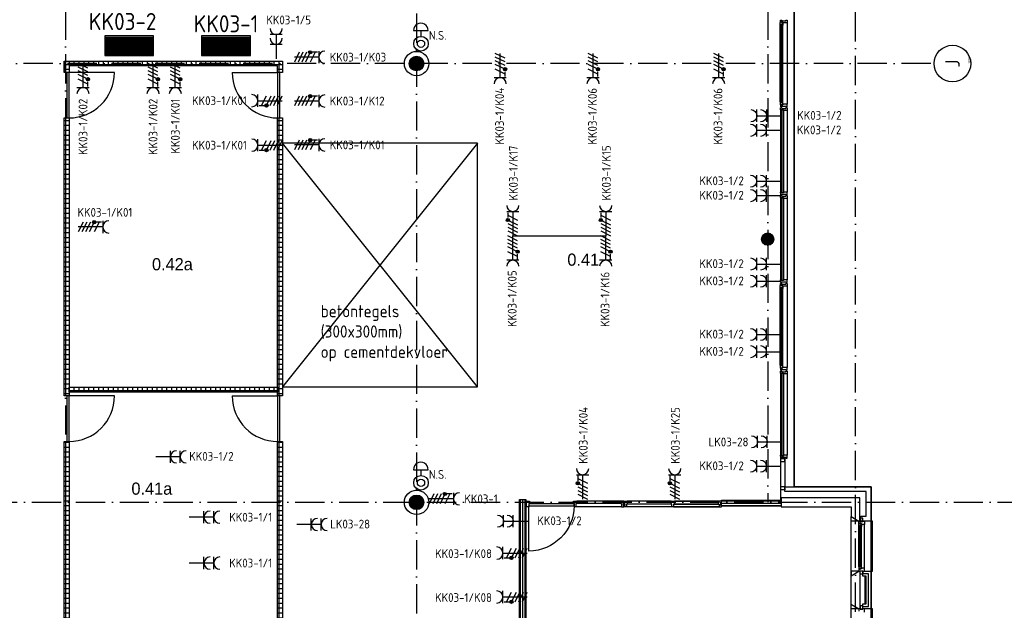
# Model space of a CAD drawing. Header units: millimetres. Extents: x -6587 to 112885, y 244 to 84344.
# Tile 44 of 47: x 66955 to 87145, y 55554 to 67669. Entities that reach past the tile are written whole.
import ezdxf
from ezdxf.enums import TextEntityAlignment as Align

# ---------------------------------------------------------------- set-up
doc = ezdxf.new("R2010")
doc.units = ezdxf.units.MM
doc.header["$LTSCALE"] = 100
doc.linetypes.add('DASHDOT', pattern=[9, 6, -1.5, 0, -1.5])
doc.layers.get('0').update_dxf_attribs({"linetype": 'CONTINUOUS'})
for name, color, linetype in [('AL$7----_STRAMIEN', 1, 'DASHDOT'), ('ALN-----_BLOCKNAAM', 2, 'CONTINUOUS'), ('BOUW', 8, 'CONTINUOUS'), ('EB62203-_ATTRIB', 2, 'CONTINUOUS'), ('EB62205-_ATTRIB', 2, 'CONTINUOUS'), ('EB62208-_ATTRIB', 2, 'CONTINUOUS'), ('EB63103-_ATTRIB', 2, 'CONTINUOUS'), ('EB6441--_ATTRIB', 2, 'CONTINUOUS'), ('EL62203-_KRACHT-WCD230', 3, 'CONTINUOUS'), ('EL62205-_KRACHT-KAST', 3, 'CONTINUOUS'), ('EL62208-_KRACHT-WCD400', 3, 'CONTINUOUS'), ('EL62209-_KRACHT-ASP400', 3, 'CONTINUOUS'), ('EL63103-_LICHT-WCD230V', 3, 'CONTINUOUS'), ('EL6441--_DATACOM', 3, 'CONTINUOUS')]:
    doc.layers.add(name, color=color, linetype=linetype)
doc.styles.add('1_8', font='iso', dxfattribs={"width": 0.7, "height": 1.8})
doc.styles.add('3_5', font='iso', dxfattribs={"height": 3.5})
doc.styles.add('BURO-025', font='BUROFONT.shx', dxfattribs={"height": 250})
doc.styles.add('NORATT', font='isocp.shx')
doc.styles.get("Standard").update_dxf_attribs({"font": 'iso.shx'})
pattern_1 = [(0, (-1424.84, -3097.34), (0, 100), []), (90, (-1424.84, -3097.34), (-100, 6e-15), [])]

# ---------------------------------------------------------------- blocks, each defined once
blk = doc.blocks.new('ES3W2A')
at = {"ltscale": 0.5}
for p, q in [((1.25, 2), (-1.25, 2)), ((1.25, 0), (-1.25, 0)), ((0, 2), (0, -3))]:
    blk.add_line(p, q, dxfattribs=at)
for centre in [(0, 3.25), (0, 1.25)]:
    blk.add_arc(centre, 1.25, 180, 0, dxfattribs=at)
at = {"ltscale": 0.5, "style": '1_8'}
for tag, flags, p in [('VERMOGEN', 9, (-2.5, 5)), ('GROEP', 8, (0, 5)), ('SCHAK', 8, (2.5, 5)), ('GELIJK', 9, (5, 5)), ('TAL', 8, (2.5, 5)), ('KAST', 9, (7, 5))]:
    blk.add_attdef(tag, text='', height=1.8, rotation=90, dxfattribs=dict(at, flags=flags)).set_placement(p, align=Align.MIDDLE_CENTER)
at = {"ltscale": 0.5, "style": '1_8', "width": 0.7, "flags": 8}
blk.add_attdef('DOEL', text='', height=1.8, rotation=90, dxfattribs=at).set_placement((-2.5, 5), align=Align.MIDDLE_LEFT)
at = {"ltscale": 0.5, "style": '1_8', "flags": 9}
blk.add_attdef('M_CODE', text='', height=1.8, dxfattribs=at).set_placement((0, 0), align=Align.MIDDLE_CENTER)
blk = doc.blocks.new('ES111261')
for p, q in [((-5, 1.75), (5, 1.75)), ((-5, 1.5), (5, 1.5)), ((-5, 1.25), (5, 1.25)), ((-5, 1), (5, 1)), ((-5, 0.75), (5, 0.75)), ((-5, 0.5), (5, 0.5)), ((-5, 0.25), (5, 0.25)), ((-5, 0), (5, 0)), ((-5, -0.25), (5, -0.25)), ((-5, -0.5), (5, -0.5)), ((-5, -0.75), (5, -0.75)), ((-5, -1), (5, -1)), ((-5, -1.25), (5, -1.25)), ((-5, -1.5), (5, -1.5)), ((-5, -1.75), (5, -1.75)), ((-5, -2), (5, -2))]:
    blk.add_line(p, q)
blk.add_lwpolyline([(-5, -2), (5, -2), (5, 2), (-5, 2)], close=True)
for tag, height, style, flags, p in [('GROEPI', 1.8, '1_8', 9, (0, 9.5)), ('GROEP', 1.8, '1_8', 8, (0, 7.5)), ('CODE', 3.5, '3_5', 8, (0, 4.5)), ('M_CODE', 1.8, '1_8', 9, (0, 0)), ('KAST', 1.8, '1_8', 9, (0, -3.5)), ('VERMOGEN', 1.8, '1_8', 9, (0, -5.5)), ('DOEL', 1.8, '1_8', 9, (0, -7.5)), ('VERMOGENI', 1.8, '1_8', 9, (0, -9.5)), ('DOELI', 1.8, '1_8', 9, (0, -11.5))]:
    blk.add_attdef(tag, text='', height=height, dxfattribs=dict(style=style, flags=flags)).set_placement(p, align=Align.MIDDLE_CENTER)
at = {"style": '1_8', "flags": 9}
blk.add_attdef('RUIMTE', text='', height=1.8, dxfattribs=at).set_placement((0, -9.5), align=Align.MIDDLE)
blk = doc.blocks.new('ES111454')
for p, q in [((-1.51, 2.61), (1.49, 2.61)), ((-0.01, 2.61), (-0.01, 1.44))]:
    blk.add_line(p, q)
for radius in [1.5, 0.75]:
    blk.add_circle((0.01, -0.08), radius)
blk.add_arc((-0.01, 2.64), 1.5, 358.854, 181.146)
at = {"style": '1_8'}
for tag, flags, p in [('NUMMER', 8, (0.01, 5.42)), ('CODE', 8, (0.01, 2.92)), ('M_CODE', 9, (0.01, -0.08))]:
    blk.add_attdef(tag, text='', height=2, dxfattribs=dict(at, flags=flags)).set_placement(p, align=Align.MIDDLE)
blk = doc.blocks.new('ES2W4A')
at = {"color": 0, "ltscale": 0.5}
for p, q in [((-1.25, 2), (1.25, 2)), ((0, 2), (0, -3))]:
    blk.add_line(p, q, dxfattribs=at)
at = {"color": 0}
for p, q in [((-1.25, 2), (1.25, 2)), ((0, 2), (0, -3))]:
    blk.add_line(p, q, dxfattribs=at)
at = {"color": 1, "ltscale": 0.5}
for p, q in [((-1.2, -0.02), (-1.2, 0.52)), ((-1.07, -0.08), (-1.07, 0.58)), ((-1, 1.75), (-1, 0.75)), ((-1, 1.25), (1, 0.25)), ((-1, 0.25), (1, -0.75)), ((-0.93, -0.08), (-0.93, 0.58)), ((-0.8, -0.02), (-0.8, 0.52)), ((-1, -0.5), (1, -1.5)), ((-1, -1.25), (1, -2.25)), ((-1, -2), (1, -3))]:
    blk.add_line(p, q, dxfattribs=at)
at = {"color": 1}
for p, q in [((-1.2, -0.02), (-1.2, 0.52)), ((-1.07, -0.08), (-1.07, 0.58)), ((-1, 1.75), (-1, 0.75)), ((-1, 1.25), (1, 0.25)), ((-1, 0.25), (1, -0.75)), ((-0.93, -0.08), (-0.93, 0.58)), ((-0.8, -0.02), (-0.8, 0.52)), ((-1, -0.5), (1, -1.5)), ((-1, -1.25), (1, -2.25)), ((-1, -2), (1, -3))]:
    blk.add_line(p, q, dxfattribs=at)
at = {"color": 1, "ltscale": 0.5}
blk.add_circle((-1, 0.25), 0.333, dxfattribs=at)
at = {"color": 1}
blk.add_circle((-1, 0.25), 0.333, dxfattribs=at)
at = {"color": 0, "ltscale": 0.5}
blk.add_arc((0, 3.25), 1.25, 180, 0, dxfattribs=at)
at = {"color": 0}
blk.add_arc((0, 3.25), 1.25, 180, 0, dxfattribs=at)
at = {"ltscale": 0.5, "style": 'NORATT'}
for tag, flags, p in [('VERMOGEN', 9, (-3.75, 4.25)), ('GROEP', 8, (1.25, 4.25)), ('DOEL', 8, (-1.25, 4.25)), ('KAST', 9, (3.75, 4.25)), ('TAL', 8, (-3.75, 4.25))]:
    blk.add_attdef(tag, text='', height=1.8, rotation=90, dxfattribs=dict(at, flags=flags)).set_placement(p, align=Align.MIDDLE_LEFT)
at = {"style": '1_8'}
for tag, flags, p in [('VERMOGEN', 9, (-3.75, 4.25)), ('GROEP', 8, (1.25, 4.25)), ('DOEL', 8, (-1.25, 4.25)), ('KAST', 9, (3.75, 4.25)), ('TAL', 8, (-3.75, 4.25))]:
    blk.add_attdef(tag, text='', height=1.8, rotation=90, dxfattribs=dict(at, flags=flags)).set_placement(p, align=Align.MIDDLE_LEFT)
at = {"color": 0, "ltscale": 0.5, "style": 'NORATT', "width": 0.7, "flags": 8}
blk.add_attdef('SCHAK', text='', height=1.8, rotation=90, dxfattribs=at).set_placement((3.75, 4.25), align=Align.MIDDLE_LEFT)
at = {"color": 0, "style": '1_8', "width": 0.7, "flags": 8}
blk.add_attdef('SCHAK', text='', height=1.8, rotation=90, dxfattribs=at).set_placement((3.75, 4.25), align=Align.MIDDLE_LEFT)
at = {"ltscale": 0.5, "style": 'NORATT', "flags": 9}
blk.add_attdef('GELIJK', text='', height=1.8, rotation=90, dxfattribs=at).set_placement((5, 5), align=Align.MIDDLE_CENTER)
at = {"style": '1_8', "flags": 9}
blk.add_attdef('GELIJK', text='', height=1.8, rotation=90, dxfattribs=at).set_placement((5, 5), align=Align.MIDDLE_CENTER)
at = {"ltscale": 0.5, "style": 'NORATT', "flags": 9}
blk.add_attdef('M_CODE', text='', height=1.8, dxfattribs=at).set_placement((0, 0), align=Align.MIDDLE_CENTER)
at = {"style": '1_8', "flags": 9}
blk.add_attdef('M_CODE', text='', height=1.8, dxfattribs=at).set_placement((0, 0), align=Align.MIDDLE_CENTER)
blk = doc.blocks.new('BU11467H02')
at = {"linetype": 'Continuous'}
blk.add_lwpolyline([(33.5, 114), (-33.5, 114), (-33.5, 67), (-16.5, 67), (-16.5, 0), (16.5, 0), (16.5, 67), (33.5, 67)], close=True, dxfattribs=at)
blk = doc.blocks.new('1010')
at = {"layer": 'AL$7----_STRAMIEN', "color": 7, "linetype": 'Continuous'}
blk.add_circle((0, 750), 750, dxfattribs=at)
at = {"layer": 'AL$7----_STRAMIEN', "color": 3, "linetype": 'Continuous'}
blk.add_attdef('STR-NAAM', text='', height=600, rotation=360, dxfattribs=at).set_placement((0, 750), align=Align.MIDDLE)
at = {"layer": 'ALN-----_BLOCKNAAM', "linetype": 'Continuous'}
blk.add_text('1010', height=100, dxfattribs=at).set_placement((0, 0))

msp = doc.modelspace()

# ---------------------------------------------------------------- hatches: boundary and pattern name
at = {"layer": 'BOUW'}
h = msp.add_hatch(dxfattribs=at)
h.set_pattern_fill('GEWPBET', color=256, scale=100, angle=90, style=0)
h.set_pattern_definition([(90, (75093.015, 66768.749), (-20, 1e-15), [])])
edge = h.paths.add_edge_path()
edge.add_arc((75093, 66769), 150, 0, 360)
h = msp.add_hatch(dxfattribs=at)
h.set_pattern_fill('TEGEL100', color=256, style=0)
h.set_pattern_definition([(0, (-24.84, -3047.34), (0, 100), []), (90, (-24.84, -3047.34), (-100, 6e-15), [])])
h.paths.add_polyline_path([(67868, 66588), (67868, 66819), (72343, 66819), (72343, 66588), (72243, 66588), (72243, 66719), (67968, 66719), (67968, 66588)])
h = msp.add_hatch(dxfattribs=at)
h.set_pattern_fill('TEGEL100', color=256, style=0)
h.set_pattern_definition([(0, (400.16, -3097.34), (0, 100), []), (90, (400.16, -3097.34), (-100, 6e-15), [])])
h.paths.add_polyline_path([(67868, 59950), (67868, 65654), (67968, 65654), (67968, 59950)])
h = msp.add_hatch(dxfattribs=at)
h.set_pattern_fill('TEGEL100', color=256, style=0)
h.set_pattern_definition(pattern_1)
h.paths.add_polyline_path([(72243, 59950), (72243, 65654), (72343, 65654), (72343, 59950)])
h = msp.add_hatch(dxfattribs=at)
h.set_pattern_fill('GEWPBET', color=256, scale=100, style=0)
h.set_pattern_definition([(0, (-68007.338, 29624.462), (0, 20), [])])
edge = h.paths.add_edge_path()
edge.add_arc((82293, 63169), 125, 0, 360)
h = msp.add_hatch(dxfattribs=at)
h.set_pattern_fill('TEGEL100', color=256, style=0)
h.set_pattern_definition([(0, (-24.84, -6134.77), (0, 100), []), (90, (-24.84, -6134.77), (-100, 6e-15), [])])
h.paths.add_polyline_path([(67968, 60031), (67968, 60131), (72243, 60131), (72243, 60031)])
h = msp.add_hatch(dxfattribs=at)
h.set_pattern_fill('TEGEL100', color=256, style=0)
h.set_pattern_definition([(0, (400.16, -3097.34), (0, 100), []), (90, (400.16, -3097.34), (-100, 6e-15), [])])
h.paths.add_polyline_path([(67868, 53344), (67868, 59016), (67968, 59016), (67968, 53344)])
h = msp.add_hatch(dxfattribs=at)
h.set_pattern_fill('TEGEL100', color=256, style=0)
h.set_pattern_definition(pattern_1)
h.paths.add_polyline_path([(72243, 53344), (72243, 59016), (72343, 59016), (72343, 53344)])
h = msp.add_hatch(dxfattribs=at)
h.set_pattern_fill('GEWPBET', color=256, scale=100, angle=90, style=0)
h.set_pattern_definition([(90, (75093.015, 57768.749), (-20, 1e-15), [])])
edge = h.paths.add_edge_path()
edge.add_arc((75093, 57769), 150, 0, 360)

# ---------------------------------------------------------------- linework, layer by layer
at = {"layer": 'AL$7----_STRAMIEN', "color": 1}
for p, q in [((67893, 77760), (67893, 6018)), ((67893, 77760), (67893, 6018)), ((82293, 77760), (82293, 57769)), ((82293, 77760), (82293, 57769)), ((84093, 6018), (84093, 77760)), ((75093, 77694), (75093, 5952)), ((85638, 66769), (4198, 66769)), ((4198, 57769), (93993, 57769))]:
    msp.add_line(p, q, dxfattribs=at)
at = {"layer": 'BOUW'}
for p, q in [((82833, 75709), (82833, 58089)), ((82833, 58089), (82833, 75709)), ((76343, 60136), (72343, 65136)), ((76343, 65136), (72343, 60136)), ((82553, 60404), (82553, 58734)), ((82592, 58719), (82592, 60419)), ((82592, 60419), (82618, 60419)), ((82618, 60419), (82618, 58719)), ((82692, 60404), (82692, 58734)), ((82553, 58734), (82590, 58734)), ((82553, 58722), (82553, 58734)), ((82558, 58722), (82553, 58722)), ((82620, 58717), (82553, 58717)), ((82553, 58717), (82553, 58678)), ((82553, 58678), (82559, 58678)), ((82553, 58669), (82553, 57829)), ((82553, 58660), (82553, 58604)), ((82643, 58660), (82553, 58660)), ((82553, 58604), (82643, 58604)), ((82558, 58717), (82558, 58722)), ((82590, 58717), (82558, 58717)), ((82559, 58678), (82573, 58678)), ((82573, 58678), (82583, 58678)), ((82573, 58678), (82573, 58678)), ((82583, 58692), (82663, 58692)), ((82583, 58678), (82583, 58692)), ((82590, 58734), (82590, 58717)), ((82618, 58719), (82592, 58719)), ((82620, 58734), (82620, 58717)), ((82673, 58734), (82620, 58734)), ((82643, 58669), (82643, 58024)), ((82643, 58604), (82643, 58660)), ((82663, 58692), (82663, 58678)), ((82663, 58678), (82672, 58678)), ((82672, 58678), (82686, 58678)), ((82672, 58678), (82672, 58678)), ((82681, 58734), (82673, 58734)), ((82685, 58734), (82681, 58734)), ((82692, 58734), (82685, 58734)), ((82686, 58678), (82692, 58678)), ((82692, 58697), (82692, 58734)), ((82692, 58678), (82692, 58697)), ((82553, 58089), (82553, 58033)), ((82643, 58089), (82553, 58089)), ((82553, 58033), (82643, 58033)), ((82643, 58089), (84413, 58089)), ((82643, 58033), (82643, 58089)), ((82643, 57989), (82643, 58089)), ((84313, 57989), (82643, 57989)), ((84413, 58089), (82833, 58089)), ((84313, 57484), (84313, 57989)), ((84413, 8849), (84413, 58089)), ((84413, 58089), (84413, 57384)), ((77207, 53344), (77207, 57829)), ((77207, 57829), (77332, 57829)), ((77222, 53344), (77222, 57829)), ((77270, 53344), (77270, 57829)), ((77317, 53344), (77317, 57829)), ((77332, 57829), (77332, 53344)), ((81347, 57691), (81347, 57816)), ((81347, 57816), (82568, 57816)), ((81347, 57801), (82568, 57801)), ((81347, 57754), (82568, 57754)), ((84183, 57859), (82568, 57859)), ((82568, 57859), (82568, 57679)), ((82568, 57816), (82568, 57691)), ((84183, 57384), (84183, 57859)), ((79396, 57679), (79396, 57730)), ((81347, 57706), (82568, 57706)), ((82568, 57691), (81347, 57691)), ((82568, 57679), (84003, 57679)), ((84003, 57679), (84003, 57476)), ((84003, 57476), (84163, 57384)), ((84003, 57384), (84003, 57476)), ((84003, 57476), (84163, 57384)), ((84003, 56262), (84003, 57476)), ((84163, 57384), (84003, 57384)), ((84163, 57384), (84183, 57384)), ((84163, 57340), (84163, 57384)), ((84163, 57384), (84188, 57384)), ((84188, 57445), (84188, 57374)), ((84244, 57445), (84188, 57445)), ((84188, 57384), (84188, 57374)), ((84188, 57374), (84244, 57374)), ((84188, 57374), (84244, 57374)), ((84203, 57484), (84313, 57484)), ((84203, 57384), (84203, 57484)), ((84413, 57384), (84203, 57384)), ((84244, 57374), (84244, 57445)), ((84244, 57384), (84277, 57384)), ((84244, 57374), (84244, 57384)), ((84277, 57384), (84277, 57317)), ((84443, 57384), (84413, 57384)), ((84443, 56354), (84443, 57384)), ((84160, 57327), (84164, 57330)), ((84160, 57285), (84160, 57327)), ((84201, 57285), (84160, 57285)), ((84160, 56453), (84160, 57285)), ((84162, 57268), (84162, 57285)), ((84162, 57285), (84176, 57285)), ((84176, 57268), (84162, 57268)), ((84199, 57340), (84163, 57340)), ((84164, 57337), (84194, 57337)), ((84164, 57330), (84164, 57337)), ((84176, 57285), (84176, 57268)), ((84178, 57283), (84178, 56455)), ((84199, 57283), (84178, 57283)), ((84194, 57337), (84194, 57314)), ((84194, 57314), (84199, 57314)), ((84199, 57334), (84199, 57340)), ((84214, 57334), (84199, 57334)), ((84199, 57322), (84214, 57322)), ((84199, 57314), (84199, 57322)), ((84199, 56455), (84199, 57283)), ((84201, 57268), (84201, 57285)), ((84214, 57270), (84201, 57268)), ((84214, 57317), (84214, 57334)), ((84214, 57322), (84214, 57317)), ((84214, 57317), (84214, 57270)), ((84277, 57317), (84214, 57317)), ((84214, 56468), (84214, 57270)), ((84277, 56421), (84277, 57317)), ((84003, 56262), (84163, 56354)), ((84003, 56262), (84163, 56354)), ((84003, 56354), (84003, 56262)), ((84163, 56354), (84003, 56354)), ((84160, 56453), (84160, 56411)), ((84201, 56453), (84160, 56453)), ((84160, 56411), (84164, 56408)), ((84162, 56470), (84162, 56453)), ((84176, 56470), (84162, 56470)), ((84162, 56453), (84176, 56453)), ((84163, 56398), (84163, 56354)), ((84199, 56398), (84163, 56398)), ((84163, 56354), (84183, 56354)), ((84163, 56354), (84188, 56354)), ((84164, 56408), (84164, 56401)), ((84164, 56401), (84194, 56401)), ((84176, 56453), (84176, 56470)), ((84178, 56455), (84199, 56455)), ((84183, 56354), (84183, 55584)), ((84188, 56293), (84188, 56364)), ((84188, 56364), (84244, 56364)), ((84188, 56364), (84244, 56364)), ((84188, 56354), (84188, 56364)), ((84194, 56424), (84199, 56424)), ((84194, 56401), (84194, 56424)), ((84199, 56424), (84199, 56416)), ((84199, 56416), (84214, 56416)), ((84199, 56404), (84199, 56398)), ((84214, 56404), (84199, 56404)), ((84201, 56470), (84201, 56453)), ((84214, 56468), (84201, 56470)), ((84214, 56421), (84214, 56468)), ((84214, 56416), (84214, 56421)), ((84214, 56421), (84214, 56404)), ((84277, 56421), (84214, 56421)), ((84244, 56364), (84244, 56293)), ((84244, 56364), (84244, 56354)), ((84244, 56354), (84277, 56354)), ((84244, 56354), (84413, 56354)), ((84244, 56254), (84244, 56354)), ((84277, 56354), (84277, 56421)), ((84413, 56354), (84443, 56354)), ((84413, 56354), (84413, 55584)), ((84003, 55676), (84003, 56262)), ((84183, 56254), (84183, 55684)), ((84244, 56293), (84188, 56293)), ((84363, 56304), (84244, 56304)), ((84363, 56304), (84244, 56304)), ((84313, 56254), (84244, 56254)), ((84283, 56254), (84283, 55684)), ((84313, 55684), (84313, 56254)), ((84363, 55634), (84363, 56304)), ((84363, 55634), (84363, 56304)), ((84003, 54462), (84003, 55676)), ((84003, 55676), (84163, 55584)), ((84003, 55584), (84003, 55676)), ((84163, 55584), (84003, 55676)), ((84163, 55584), (84003, 55584)), ((84163, 55584), (84163, 55534)), ((84183, 55584), (84163, 55584)), ((84188, 55584), (84163, 55584)), ((84188, 55645), (84188, 55574)), ((84244, 55645), (84188, 55645)), ((84188, 55584), (84188, 55584)), ((84188, 55574), (84188, 55584)), ((84244, 55574), (84188, 55574)), ((84188, 55574), (84244, 55574)), ((84244, 55584), (84244, 55684)), ((84244, 55684), (84313, 55684)), ((84244, 55574), (84244, 55645)), ((84244, 55634), (84363, 55634)), ((84244, 55634), (84363, 55634)), ((84244, 55584), (84244, 55574)), ((84277, 55584), (84244, 55584)), ((84413, 55584), (84244, 55584)), ((84277, 55517), (84277, 55584)), ((84443, 55584), (84413, 55584)), ((84443, 54554), (84443, 55584))]:
    msp.add_line(p, q, dxfattribs=at)
for points in [[(82553, 67660), (82582, 67660), (82582, 67646), (82662, 67646), (82662, 67660), (82692, 67660), (82692, 67604), (82604, 67604), (82604, 67613), (82589, 67613), (82589, 67627), (82553, 67627)], [(82550, 67614), (82554, 67617), (82554, 67624), (82584, 67624), (82584, 67601), (82589, 67601), (82589, 67609), (82604, 67609), (82604, 67604), (82604, 67557), (82591, 67555), (82591, 67572), (82550, 67572)], [(82552, 67572), (82566, 67572), (82566, 67555), (82552, 67555)], [(82589, 65968), (82568, 65968), (82568, 67570), (82589, 67570)], [(67868, 66588), (67868, 66819), (72343, 66819), (72343, 66588), (72243, 66588), (72243, 66719), (67968, 66719), (67968, 66588)], [(82550, 65924), (82554, 65921), (82554, 65914), (82584, 65914), (82584, 65937), (82589, 65937), (82589, 65929), (82604, 65929), (82604, 65934), (82604, 65981), (82591, 65983), (82591, 65966), (82550, 65966)], [(82552, 65966), (82566, 65966), (82566, 65983), (82552, 65983)], [(82553, 65878), (82582, 65878), (82582, 65892), (82662, 65892), (82662, 65878), (82692, 65878), (82692, 65934), (82604, 65934), (82604, 65925), (82589, 65925), (82589, 65911), (82553, 65911)], [(82553, 65821), (82553, 65860), (82559, 65860), (82573, 65860), (82573, 65860), (82583, 65860), (82583, 65846), (82663, 65846), (82663, 65860), (82672, 65860), (82672, 65860), (82686, 65860), (82692, 65860), (82692, 65841), (82692, 65804), (82685, 65804), (82681, 65804), (82673, 65804), (82620, 65804), (82620, 65821)], [(82590, 65821), (82558, 65821), (82558, 65816), (82553, 65816), (82553, 65804), (82590, 65804)], [(67868, 59950), (67868, 65654), (67968, 65654), (67968, 59950)], [(72243, 59950), (72243, 65654), (72343, 65654), (72343, 59950)], [(82618, 64119), (82592, 64119), (82592, 65819), (82618, 65819)], [(72343, 60136), (76343, 60136), (76343, 65136), (72343, 65136)], [(82553, 64117), (82553, 64078), (82559, 64078), (82573, 64078), (82573, 64078), (82583, 64078), (82583, 64092), (82663, 64092), (82663, 64078), (82672, 64078), (82672, 64078), (82686, 64078), (82692, 64078), (82692, 64097), (82692, 64134), (82685, 64134), (82681, 64134), (82673, 64134), (82620, 64134), (82620, 64117)], [(82590, 64117), (82558, 64117), (82558, 64122), (82553, 64122), (82553, 64134), (82590, 64134)], [(82553, 64021), (82553, 64060), (82559, 64060), (82573, 64060), (82573, 64060), (82583, 64060), (82583, 64046), (82663, 64046), (82663, 64060), (82672, 64060), (82672, 64060), (82686, 64060), (82692, 64060), (82692, 64041), (82692, 64004), (82685, 64004), (82681, 64004), (82673, 64004), (82620, 64004), (82620, 64021)], [(82590, 64021), (82558, 64021), (82558, 64016), (82553, 64016), (82553, 64004), (82590, 64004)], [(82618, 62319), (82592, 62319), (82592, 64019), (82618, 64019)], [(82550, 62214), (82554, 62217), (82554, 62224), (82584, 62224), (82584, 62201), (82589, 62201), (82589, 62209), (82604, 62209), (82604, 62204), (82604, 62157), (82591, 62155), (82591, 62172), (82550, 62172)], [(82553, 62317), (82553, 62278), (82559, 62278), (82573, 62278), (82573, 62278), (82583, 62278), (82583, 62292), (82663, 62292), (82663, 62278), (82672, 62278), (82672, 62278), (82686, 62278), (82692, 62278), (82692, 62297), (82692, 62334), (82685, 62334), (82681, 62334), (82673, 62334), (82620, 62334), (82620, 62317)], [(82590, 62317), (82558, 62317), (82558, 62322), (82553, 62322), (82553, 62334), (82590, 62334)], [(82553, 62260), (82582, 62260), (82582, 62246), (82662, 62246), (82662, 62260), (82692, 62260), (82692, 62204), (82604, 62204), (82604, 62213), (82589, 62213), (82589, 62227), (82553, 62227)], [(82552, 62172), (82566, 62172), (82566, 62155), (82552, 62155)], [(82589, 60568), (82568, 60568), (82568, 62170), (82589, 62170)], [(82550, 60524), (82554, 60521), (82554, 60514), (82584, 60514), (82584, 60537), (82589, 60537), (82589, 60529), (82604, 60529), (82604, 60534), (82604, 60581), (82591, 60583), (82591, 60566), (82550, 60566)], [(82552, 60566), (82566, 60566), (82566, 60583), (82552, 60583)], [(82553, 60478), (82582, 60478), (82582, 60492), (82662, 60492), (82662, 60478), (82692, 60478), (82692, 60534), (82604, 60534), (82604, 60525), (82589, 60525), (82589, 60511), (82553, 60511)], [(82553, 60421), (82553, 60460), (82559, 60460), (82573, 60460), (82573, 60460), (82583, 60460), (82583, 60446), (82663, 60446), (82663, 60460), (82672, 60460), (82672, 60460), (82686, 60460), (82692, 60460), (82692, 60441), (82692, 60404), (82685, 60404), (82681, 60404), (82673, 60404), (82620, 60404), (82620, 60421)], [(82590, 60421), (82558, 60421), (82558, 60416), (82553, 60416), (82553, 60404), (82590, 60404)], [(67968, 60031), (67968, 60131), (72243, 60131), (72243, 60031)], [(67868, 53344), (67868, 59016), (67968, 59016), (67968, 53344)], [(72243, 53344), (72243, 59016), (72343, 59016), (72343, 53344)], [(78327, 57699), (78327, 57740), (77397, 57740), (77397, 57699)]]:
    msp.add_lwpolyline(points, close=True, dxfattribs=at)
for points in [[(82550, 65981), (82550, 67557)], [(82604, 65981), (82604, 67557)], [(82692, 67604), (82692, 65934)], [(67924, 66588), (67924, 65654)], [(67964, 66588), (67964, 65654)], [(68898, 66588), (67964, 66588)], [(71313, 66588), (72247, 66588)], [(72247, 65654), (72247, 66588)], [(72287, 65654), (72287, 66588)], [(82553, 65804), (82553, 64134)], [(82692, 65804), (82692, 64134)], [(82553, 64004), (82553, 62334)], [(82692, 64004), (82692, 62334)], [(82692, 62204), (82692, 60534)], [(82550, 60581), (82550, 62157)], [(82604, 60581), (82604, 62157)], [(67924, 59950), (67924, 59016)], [(67964, 59950), (67964, 59016)], [(68898, 59950), (67964, 59950)], [(71313, 59950), (72247, 59950)], [(72247, 59016), (72247, 59950)], [(72287, 59016), (72287, 59950)], [(77345, 57679), (77345, 57793), (77412, 57793), (77412, 57746), (77395, 57746), (77395, 57679), (77345, 57679)], [(79279, 57793), (78379, 57793)], [(79279, 57746), (78379, 57746)], [(79346, 57770), (79346, 57793), (79279, 57793), (79279, 57746), (79296, 57746), (79296, 57679), (79346, 57679)], [(79346, 57793), (79346, 57770), (79329, 57770), (79329, 57703), (79346, 57703)], [(79346, 57679), (79346, 57704), (79362, 57704), (79362, 57771), (79346, 57771), (79346, 57793), (79413, 57793), (79413, 57730), (79396, 57730), (79396, 57679), (79346, 57679)], [(80313, 57793), (79413, 57793)], [(80330, 57679), (80330, 57730), (80313, 57730), (80313, 57793), (80380, 57793), (80380, 57730), (80363, 57730), (80363, 57679), (80330, 57679)], [(80380, 57793), (81280, 57793)], [(81280, 57793), (80380, 57793)], [(80380, 57793), (81280, 57793)], [(81280, 57793), (80380, 57793)], [(81347, 57679), (81347, 57704), (81331, 57704), (81331, 57771), (81347, 57771), (81347, 57793), (81280, 57793), (81280, 57730), (81297, 57730), (81297, 57679), (81347, 57679)], [(79296, 57679), (78362, 57679)], [(79346, 57679), (79346, 57703)], [(80330, 57679), (79396, 57679)], [(80313, 57730), (79413, 57730)], [(80363, 57679), (81297, 57679)], [(81297, 57679), (80363, 57679)], [(80380, 57730), (81280, 57730)], [(81280, 57730), (80380, 57730)]]:
    msp.add_lwpolyline(points, dxfattribs=at)
msp.add_lwpolyline([(78327, 57699, -0.408724), (77397, 56769), (77397, 57699)], format="xyb", dxfattribs=at)
for centre, radius in [((75093, 66769), 250), ((75093, 66769), 150), ((82293, 63169), 125), ((75093, 57769), 250), ((75093, 57769), 150)]:
    msp.add_circle(centre, radius, dxfattribs=at)
for centre, start, end in [((67964, 66588), 270, 0), ((72247, 66588), 180, 270), ((67964, 59950), 270, 0), ((72247, 59950), 180, 270)]:
    msp.add_arc(centre, 934, start, end, dxfattribs=at)
at = {"layer": 'EL62209-_KRACHT-ASP400', "ltscale": 0.5}
msp.add_line((77066, 63235), (78972, 63235), dxfattribs=at)

# ---------------------------------------------------------------- block references
at = {"layer": 'AL$7----_STRAMIEN', "color": 8, "xscale": 0.5, "yscale": 0.5, "zscale": 0.5, "rotation": 90}
msp.add_blockref('1010', (86457, 66769), dxfattribs=at).add_auto_attribs({'STR-NAAM': 'J'})
msp.add_blockref('1010', (86457, 66769), dxfattribs=at).add_auto_attribs({'STR-NAAM': 'J'})
at = {"layer": 'BOUW', "xscale": -1}
msp.add_blockref('BU11467H02', (78345, 57679), dxfattribs=at)
at = {"layer": 'EL62203-_KRACHT-WCD230'}
ref = msp.add_blockref('ES3W2A', (82273, 65699, 1050), dxfattribs=dict(at, xscale=-100, yscale=100, zscale=100, rotation=90))
ref.add_attrib('GROEP', 'KK03-1/2', dxfattribs={"layer": 'EB62203-_ATTRIB', "color": 1, "height": 180, "style": '1_8', "flags": 8}).set_placement((82899, 65706, 1050), align=Align.MIDDLE_LEFT)
ref = msp.add_blockref('ES3W2A', (82268, 65401), dxfattribs=dict(at, xscale=-100, yscale=100, zscale=100, rotation=90))
ref.add_attrib('GROEP', 'KK03-1/2', dxfattribs={"layer": 'EB62203-_ATTRIB', "color": 1, "height": 180, "style": '1_8', "flags": 8}).set_placement((82894, 65408), align=Align.MIDDLE_LEFT)
ref = msp.add_blockref('ES3W2A', (82268, 64357), dxfattribs=dict(at, xscale=-100, yscale=100, zscale=100, rotation=90))
ref.add_attrib('GROEP', 'KK03-1/2', dxfattribs={"layer": 'EB62203-_ATTRIB', "color": 1, "height": 180, "style": '1_8', "flags": 8}).set_placement((80894, 64364), align=Align.MIDDLE_LEFT)
ref = msp.add_blockref('ES3W2A', (82268, 64061), dxfattribs=dict(at, xscale=-100, yscale=100, zscale=100, rotation=90))
ref.add_attrib('GROEP', 'KK03-1/2', dxfattribs={"layer": 'EB62203-_ATTRIB', "color": 1, "height": 180, "style": '1_8', "flags": 8}).set_placement((80894, 64068), align=Align.MIDDLE_LEFT)
ref = msp.add_blockref('ES3W2A', (82268, 62657), dxfattribs=dict(at, xscale=-100, yscale=100, zscale=100, rotation=90))
ref.add_attrib('GROEP', 'KK03-1/2', dxfattribs={"layer": 'EB62203-_ATTRIB', "color": 1, "height": 180, "style": '1_8', "flags": 8}).set_placement((80894, 62664), align=Align.MIDDLE_LEFT)
ref = msp.add_blockref('ES3W2A', (82268, 62304), dxfattribs=dict(at, xscale=-100, yscale=100, zscale=100, rotation=90))
ref.add_attrib('GROEP', 'KK03-1/2', dxfattribs={"layer": 'EB62203-_ATTRIB', "color": 1, "height": 180, "style": '1_8', "flags": 8}).set_placement((80894, 62311), align=Align.MIDDLE_LEFT)
ref = msp.add_blockref('ES3W2A', (82268, 61212), dxfattribs=dict(at, xscale=-100, yscale=100, zscale=100, rotation=90))
ref.add_attrib('GROEP', 'KK03-1/2', dxfattribs={"layer": 'EB62203-_ATTRIB', "color": 1, "height": 180, "style": '1_8', "flags": 8}).set_placement((80894, 61219), align=Align.MIDDLE_LEFT)
ref = msp.add_blockref('ES3W2A', (82268, 60859), dxfattribs=dict(at, xscale=-100, yscale=100, zscale=100, rotation=90))
ref.add_attrib('GROEP', 'KK03-1/2', dxfattribs={"layer": 'EB62203-_ATTRIB', "color": 1, "height": 180, "style": '1_8', "flags": 8}).set_placement((80894, 60866), align=Align.MIDDLE_LEFT)
ref = msp.add_blockref('ES3W2A', (82285, 59011, 1050), dxfattribs=dict(at, xscale=-100, yscale=100, zscale=100, rotation=90))
ref.add_attrib('GROEP', 'LK03-28', dxfattribs={"layer": 'EB62203-_ATTRIB', "color": 1, "height": 180, "style": '1_8', "flags": 8}).set_placement((81082, 59007, 1050), align=Align.MIDDLE_LEFT)
ref = msp.add_blockref('ES3W2A', (70044, 58703), dxfattribs=dict(at, xscale=100, yscale=100, zscale=100, rotation=270))
ref.add_attrib('GROEP', 'KK03-1/2', dxfattribs={"layer": 'EB62203-_ATTRIB', "color": 1, "height": 180, "style": '1_8', "flags": 8}).set_placement((70432, 58712), align=Align.MIDDLE_LEFT)
ref = msp.add_blockref('ES3W2A', (82268, 58511), dxfattribs=dict(at, xscale=-100, yscale=100, zscale=100, rotation=90))
ref.add_attrib('GROEP', 'KK03-1/2', dxfattribs={"layer": 'EB62203-_ATTRIB', "color": 1, "height": 180, "style": '1_8', "flags": 8}).set_placement((80894, 58518), align=Align.MIDDLE_LEFT)
ref = msp.add_blockref('ES3W2A', (72935, 57314, 1050), dxfattribs=dict(at, xscale=100, yscale=100, zscale=100, rotation=270))
ref.add_attrib('GROEP', 'LK03-28', dxfattribs={"layer": 'EB62203-_ATTRIB', "color": 1, "height": 180, "style": '1_8', "flags": 8}).set_placement((73323, 57323, 1050), align=Align.MIDDLE_LEFT)
ref = msp.add_blockref('ES3W2A', (77077, 57381, 1050), dxfattribs=dict(at, xscale=-100, yscale=100, zscale=100, rotation=90))
ref.add_attrib('GROEP', 'KK03-1/2', dxfattribs={"layer": 'EB62203-_ATTRIB', "color": 1, "height": 180, "style": '1_8', "flags": 8}).set_placement((77570, 57390, 1050), align=Align.MIDDLE_LEFT)
at = {"layer": 'EL62205-_KRACHT-KAST'}
ref = msp.add_blockref('ES111261', (69199, 67135), dxfattribs=dict(at, xscale=100, yscale=100, zscale=100))
ref.add_attrib('CODE', 'KK03-2', dxfattribs={"layer": 'EB62205-_ATTRIB', "color": 3, "height": 350, "style": '3_5', "flags": 8}).set_placement((69065, 67631), align=Align.MIDDLE_CENTER)
ref = msp.add_blockref('ES111261', (71185, 67135), dxfattribs=dict(at, xscale=100, yscale=100, zscale=100))
ref.add_attrib('CODE', 'KK03-1', dxfattribs={"layer": 'EB62205-_ATTRIB', "color": 3, "height": 350, "style": '3_5', "flags": 8}).set_placement((71185, 67585), align=Align.MIDDLE_CENTER)
at = {"layer": 'EL62208-_KRACHT-WCD400', "ltscale": 0.5}
ref = msp.add_blockref('ES2W4A', (72888, 66900, 1050), dxfattribs=dict(at, xscale=100, yscale=100, zscale=100, rotation=270))
ref.add_attrib('GROEP', 'KK03-1/K03', dxfattribs={"layer": 'EB62208-_ATTRIB', "color": 1, "height": 180, "style": '1_8', "flags": 8}).set_placement((73313, 66900, 1050), align=Align.MIDDLE_LEFT)
ref = msp.add_blockref('ES2W4A', (76808, 66677), dxfattribs=dict(at, xscale=100, yscale=100, zscale=100, rotation=180))
ref.add_attrib('GROEP', 'KK03-1/K04', dxfattribs={"layer": 'EB62208-_ATTRIB', "color": 1, "height": 180, "rotation": 90, "style": '1_8', "flags": 8}).set_placement((76795, 65108), align=Align.MIDDLE_LEFT)
ref = msp.add_blockref('ES2W4A', (78713, 66677), dxfattribs=dict(at, xscale=100, yscale=100, zscale=100, rotation=180))
ref.add_attrib('GROEP', 'KK03-1/K06', dxfattribs={"layer": 'EB62208-_ATTRIB', "color": 1, "height": 180, "rotation": 90, "style": '1_8', "flags": 8}).set_placement((78700, 65108), align=Align.MIDDLE_LEFT)
ref = msp.add_blockref('ES2W4A', (81288, 66677), dxfattribs=dict(at, xscale=100, yscale=100, zscale=100, rotation=180))
ref.add_attrib('GROEP', 'KK03-1/K06', dxfattribs={"layer": 'EB62208-_ATTRIB', "color": 1, "height": 180, "rotation": 90, "style": '1_8', "flags": 8}).set_placement((81275, 65108), align=Align.MIDDLE_LEFT)
ref = msp.add_blockref('ES2W4A', (68254, 66472, 1050), dxfattribs=dict(at, xscale=100, yscale=100, zscale=100, rotation=180))
ref.add_attrib('GROEP', 'KK03-1/K02', dxfattribs={"layer": 'EB62208-_ATTRIB', "color": 1, "height": 180, "rotation": 90, "style": '1_8', "flags": 8}).set_placement((68254, 66047, 1050), align=Align.MIDDLE_RIGHT)
ref = msp.add_blockref('ES2W4A', (69690, 66472, 1050), dxfattribs=dict(at, xscale=100, yscale=100, zscale=100, rotation=180))
ref.add_attrib('GROEP', 'KK03-1/K02', dxfattribs={"layer": 'EB62208-_ATTRIB', "color": 1, "height": 180, "rotation": 90, "style": '1_8', "flags": 8}).set_placement((69690, 66047, 1050), align=Align.MIDDLE_RIGHT)
ref = msp.add_blockref('ES2W4A', (70146, 66472, 1050), dxfattribs=dict(at, xscale=100, yscale=100, zscale=100, rotation=180))
ref.add_attrib('GROEP', 'KK03-1/K01', dxfattribs={"layer": 'EB62208-_ATTRIB', "color": 1, "height": 180, "rotation": 90, "style": '1_8', "flags": 8}).set_placement((70146, 66047, 1050), align=Align.MIDDLE_RIGHT)
ref = msp.add_blockref('ES2W4A', (72039, 66007, 1050), dxfattribs=dict(at, xscale=100, yscale=100, zscale=100, rotation=90))
ref.add_attrib('GROEP', 'KK03-1/K01', dxfattribs={"layer": 'EB62208-_ATTRIB', "color": 1, "height": 180, "style": '1_8', "flags": 8}).set_placement((71614, 66007, 1050), align=Align.MIDDLE_RIGHT)
ref = msp.add_blockref('ES2W4A', (72888, 66000, 1050), dxfattribs=dict(at, xscale=100, yscale=100, zscale=100, rotation=270))
ref.add_attrib('GROEP', 'KK03-1/K12', dxfattribs={"layer": 'EB62208-_ATTRIB', "color": 1, "height": 180, "style": '1_8', "flags": 8}).set_placement((73313, 66000, 1050), align=Align.MIDDLE_LEFT)
ref = msp.add_blockref('ES2W4A', (72039, 65094, 1050), dxfattribs=dict(at, xscale=100, yscale=100, zscale=100, rotation=90))
ref.add_attrib('GROEP', 'KK03-1/K01', dxfattribs={"layer": 'EB62208-_ATTRIB', "color": 1, "height": 180, "style": '1_8', "flags": 8}).set_placement((71614, 65094, 1050), align=Align.MIDDLE_RIGHT)
ref = msp.add_blockref('ES2W4A', (72888, 65100, 1050), dxfattribs=dict(at, xscale=100, yscale=100, zscale=100, rotation=270))
ref.add_attrib('GROEP', 'KK03-1/K01', dxfattribs={"layer": 'EB62208-_ATTRIB', "color": 1, "height": 180, "style": '1_8', "flags": 8}).set_placement((73313, 65100, 1050), align=Align.MIDDLE_LEFT)
ref = msp.add_blockref('ES2W4A', (77066, 63535), dxfattribs=dict(at, xscale=100, yscale=100, zscale=100))
ref.add_attrib('GROEP', 'KK03-1/K17', dxfattribs={"layer": 'EB62208-_ATTRIB', "color": 1, "height": 180, "rotation": 90, "style": '1_8', "flags": 8}).set_placement((77079, 63960), align=Align.MIDDLE_LEFT)
ref = msp.add_blockref('ES2W4A', (78972, 63535), dxfattribs=dict(at, xscale=100, yscale=100, zscale=100))
ref.add_attrib('GROEP', 'KK03-1/K15', dxfattribs={"layer": 'EB62208-_ATTRIB', "color": 1, "height": 180, "rotation": 90, "style": '1_8', "flags": 8}).set_placement((78985, 63960), align=Align.MIDDLE_LEFT)
ref = msp.add_blockref('ES2W4A', (68457, 63418, 1050), dxfattribs=dict(at, xscale=100, yscale=100, zscale=100, rotation=270))
ref.add_attrib('GROEP', 'KK03-1/K01', dxfattribs={"layer": 'EB62208-_ATTRIB', "color": 1, "height": 180, "style": '1_8', "flags": 8}).set_placement((68141, 63717, 1050), align=Align.MIDDLE_LEFT)
ref = msp.add_blockref('ES2W4A', (77066, 62935), dxfattribs=dict(at, xscale=100, yscale=100, zscale=100, rotation=180))
ref.add_attrib('GROEP', 'KK03-1/K05', dxfattribs={"layer": 'EB62208-_ATTRIB', "color": 1, "height": 180, "rotation": 90, "style": '1_8', "flags": 8}).set_placement((77054, 61366), align=Align.MIDDLE_LEFT)
ref = msp.add_blockref('ES2W4A', (78972, 62935), dxfattribs=dict(at, xscale=100, yscale=100, zscale=100, rotation=180))
ref.add_attrib('GROEP', 'KK03-1/K16', dxfattribs={"layer": 'EB62208-_ATTRIB', "color": 1, "height": 180, "rotation": 90, "style": '1_8', "flags": 8}).set_placement((78959, 61366), align=Align.MIDDLE_LEFT)
ref = msp.add_blockref('ES2W4A', (78498, 58136, 1050), dxfattribs=dict(at, xscale=100, yscale=100, zscale=100))
ref.add_attrib('GROEP', 'KK03-1/K04', dxfattribs={"layer": 'EB62208-_ATTRIB', "color": 1, "height": 180, "rotation": 90, "style": '1_8', "flags": 8}).set_placement((78511, 58561, 1050), align=Align.MIDDLE_LEFT)
ref = msp.add_blockref('ES2W4A', (80387, 58136, 1050), dxfattribs=dict(at, xscale=100, yscale=100, zscale=100))
ref.add_attrib('GROEP', 'KK03-1/K25', dxfattribs={"layer": 'EB62208-_ATTRIB', "color": 1, "height": 180, "rotation": 90, "style": '1_8', "flags": 8}).set_placement((80400, 58561, 1050), align=Align.MIDDLE_LEFT)
ref = msp.add_blockref('ES2W4A', (75649, 57840), dxfattribs=dict(at, xscale=100, yscale=100, zscale=100, rotation=270))
ref.add_attrib('GROEP', 'KK03-1', dxfattribs={"layer": 'EB62208-_ATTRIB', "color": 1, "height": 180, "style": '1_8', "flags": 8}).set_placement((76074, 57840), align=Align.MIDDLE_LEFT)
ref = msp.add_blockref('ES2W4A', (77064, 56728, 1050), dxfattribs=dict(at, xscale=100, yscale=100, zscale=100, rotation=90))
ref.add_attrib('GROEP', 'KK03-1/K08', dxfattribs={"layer": 'EB62208-_ATTRIB', "color": 1, "height": 180, "style": '1_8', "flags": 8}).set_placement((76639, 56716, 1050), align=Align.MIDDLE_RIGHT)
ref = msp.add_blockref('ES2W4A', (77064, 55828, 1050), dxfattribs=dict(at, xscale=100, yscale=100, zscale=100, rotation=90))
ref.add_attrib('GROEP', 'KK03-1/K08', dxfattribs={"layer": 'EB62208-_ATTRIB', "color": 1, "height": 180, "style": '1_8', "flags": 8}).set_placement((76639, 55816, 1050), align=Align.MIDDLE_RIGHT)
at = {"layer": 'EL63103-_LICHT-WCD230V', "ltscale": 0.5}
ref = msp.add_blockref('ES3W2A', (72214, 67163, 1050), dxfattribs=dict(at, xscale=100, yscale=100, zscale=100))
ref.add_attrib('GROEP', 'KK03-1/5', dxfattribs={"layer": 'EB63103-_ATTRIB', "color": 1, "ltscale": 0.5, "height": 180, "style": '1_8', "flags": 8}).set_placement((72471, 67663, 1050), align=Align.MIDDLE_CENTER)
ref = msp.add_blockref('ES3W2A', (70733, 57464, 1050), dxfattribs=dict(at, xscale=100, yscale=100, zscale=100, rotation=270))
ref.add_attrib('GROEP', 'KK03-1/1', dxfattribs={"layer": 'EB63103-_ATTRIB', "color": 1, "ltscale": 0.5, "height": 180, "style": '1_8', "flags": 8}).set_placement((71692, 57464, 1050), align=Align.MIDDLE_CENTER)
ref = msp.add_blockref('ES3W2A', (70733, 56523, 1050), dxfattribs=dict(at, xscale=100, yscale=100, zscale=100, rotation=270))
ref.add_attrib('GROEP', 'KK03-1/1', dxfattribs={"layer": 'EB63103-_ATTRIB', "color": 1, "ltscale": 0.5, "height": 180, "style": '1_8', "flags": 8}).set_placement((71692, 56523, 1050), align=Align.MIDDLE_CENTER)
at = {"layer": 'EL6441--_DATACOM', "color": 3}
ref = msp.add_blockref('ES111454', (75183, 67184), dxfattribs=dict(at, xscale=100, yscale=100, zscale=100))
ref.add_attrib('CODE', 'N.S.', dxfattribs={"layer": 'EB6441--_ATTRIB', "color": 1, "height": 180, "style": '1_8', "flags": 8}).set_placement((75526, 67348), align=Align.MIDDLE)
ref = msp.add_blockref('ES111454', (75183, 58177), dxfattribs=dict(at, xscale=100, yscale=100, zscale=100))
ref.add_attrib('CODE', 'N.S.', dxfattribs={"layer": 'EB6441--_ATTRIB', "color": 1, "height": 180, "style": '1_8', "flags": 8}).set_placement((75526, 58341), align=Align.MIDDLE)

# ---------------------------------------------------------------- texts
at = {"layer": 'BOUW', "style": 'BURO-025'}
for s, p in [('0.41', (78185, 62622)), ('0.42a', (69668, 62528)), ('0.41a', (69246, 57925))]:
    msp.add_text(s, height=250, dxfattribs=at).set_placement(p)
at = {"layer": 'BOUW', "insert": (73127, 61815), "char_height": 250, "attachment_point": 1}
msp.add_mtext('betontegels \\P(300x300mm)\\Pop cementdekvloer', dxfattribs=at)

doc.saveas('drawing.dxf')
